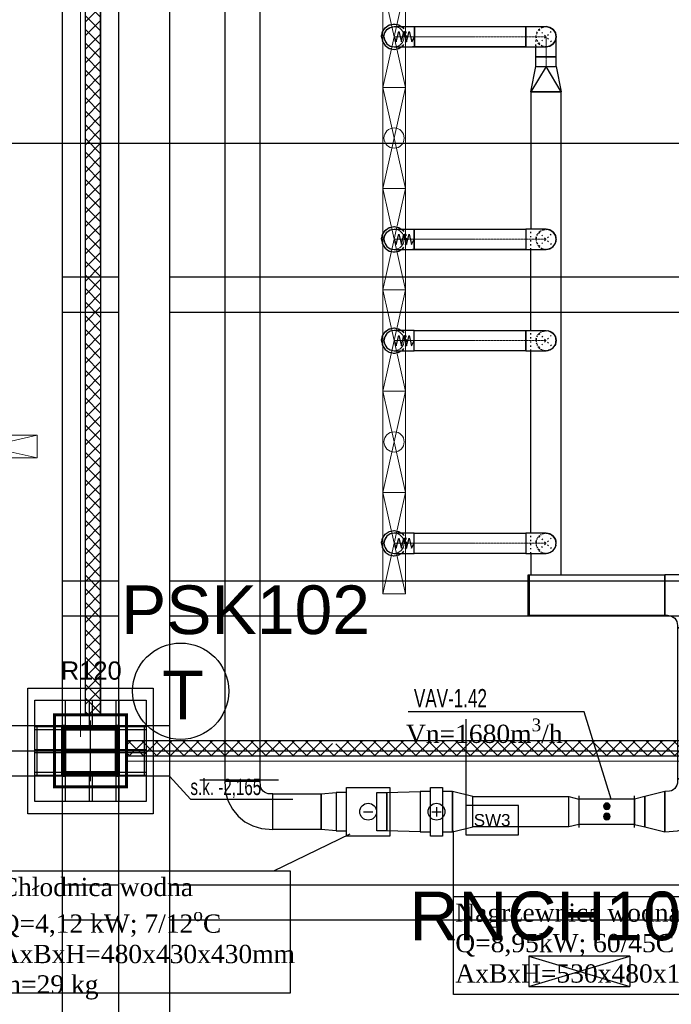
# Model space of a CAD drawing. Header units: centimetres. Extents: x -149939 to 48626, y -46000 to 152985.
# Tile 236 of 256: x 760 to 7197, y 26499 to 36218. Entities that reach past the tile are written whole.
import ezdxf

# ---------------------------------------------------------------- set-up
doc = ezdxf.new("R2010")
doc.units = ezdxf.units.CM
doc.header["$LTSCALE"] = 50
doc.header["$PDMODE"] = 35
doc.header["$PDSIZE"] = 0.1
for name, pattern in [('CADVENT_CENTERLINE', [9.9, 7.4, -1, 0.5, -1]), ('CADVENT_HIDDEN', [0.8, 0.25, -0.55]), ('Kondygnacja  -0_5$0$HIDDEN', [9.525, 6.35, -3.175]), ('Kondygnacja  -0_5$0$HIDDEN2', [4.7625, 3.175, -1.5875]), ('Osie rzutów$0$DASHDOT2', [12.7, 6.35, -3.175, 0, -3.175])]:
    doc.linetypes.add(name, pattern=pattern)
doc.layers.get('0').update_dxf_attribs({"color": 8})
doc.layers.get('DEFPOINTS').update_dxf_attribs({"color": 8})
for name, color, linetype in [('01-103-Went PP_poziom-0_5$0$L_Nawiew', 7, 'Continuous'), ('bgde-nawiewDETAILS', 1, 'Continuous'), ('bgde-nawiewEXP', 7, 'Continuous'), ('bgde-nawiewHIDDEN', 250, 'Continuous'), ('bgde_AJ_opis', 7, 'Continuous'), ('bgde_redukcja', 250, 'Continuous'), ('bgde_urządzenia', 7, 'Continuous'), ('bgde_VAV', 7, 'Continuous'), ('Kondygnacja  -0_5$0$ARCH_GK', 8, 'Continuous'), ('Kondygnacja  -0_5$0$ARCH_INFO_ODPORNOŚĆ OGNIOWA', 8, 'Continuous'), ('Kondygnacja  -0_5$0$ARCH_INFO_OPISY_PRZEGRODY', 8, 'Continuous'), ('Kondygnacja  -0_5$0$ARCH_KONSTR_POWYŻEJ RZUTU', 8, 'Kondygnacja  -0_5$0$HIDDEN'), ('Kondygnacja  -0_5$0$ARCH_KONSTR_POWYŻEJ RZUTU_IST', 8, 'Kondygnacja  -0_5$0$HIDDEN2'), ('Kondygnacja  -0_5$0$ARCH_KONSTRUKCJA_NIEWIDOCZNA', 8, 'Continuous'), ('Kondygnacja  -0_5$0$ARCH_OKŁADZINA', 8, 'Continuous'), ('Kondygnacja  -0_5$0$ARCH_SŁUPY', 8, 'Continuous'), ('Kondygnacja -1$0$ARCH_GK', 8, 'Continuous'), ('Kondygnacja -1$0$ARCH_MUROWANE', 8, 'Continuous'), ('Kondygnacja -1$0$ARCH_SZKŁO', 8, 'Continuous'), ('Osie rzutów$0$ARCH_INFO_OSIE_IST', 8, 'Osie rzutów$0$DASHDOT2'), ('Osie rzutów$0$ARCH_INFO_OSIE_OPISY_IST', 8, 'Continuous')]:
    doc.layers.add(name, color=color, linetype=linetype)
for name, color, linetype, lineweight in [('bgde-nawiewCEN', 7, 'Continuous', 13), ('bgde_AJ_specyfikacja', 2, 'Continuous', 30), ('bgde_nawiewnik', 11, 'Continuous', 5), ('Kondygnacja  -0_5$0$ARCH_INFO_WYMIARY', 8, 'Continuous', 9), ('Kondygnacja  -0_5$0$ARCH_WIDOK', 8, 'Continuous', 13), ('RFCU', 6, 'Continuous', 30)]:
    doc.layers.add(name, color=color, linetype=linetype, lineweight=lineweight)
doc.styles.add('Arial', font='ARIAL.TTF')
doc.styles.add('Kondygnacja  -0_5$0$Arial', font='ARIAL.TTF')
doc.styles.add('Kondygnacja  -0_5$0$BIKTS', font='bikromsw.shx', dxfattribs={"width": 0.8})
doc.styles.add('Kondygnacja  -0_5$0$Romans', font='Romans.shx', dxfattribs={"width": 0.7})
doc.dimstyles.new('Kondygnacja  -0_5$0$Wymiary 1-100', dxfattribs={"dimtxt": 12, "dimasz": 10, "dimexe": 5, "dimexo": 0, "dimgap": 4, "dimtad": 1, "dimrnd": 0.5, "dimzin": 12, "dimdsep": 46, "dimtxsty": 'Kondygnacja  -0_5$0$Romans', "dimblk": 'Kondygnacja  -0_5$0$_Oblique', "dimcen": 10, "dimdle": 10, "dimclrt": 55, "dimazin": 0, "dimtfac": 1, "dimtmove": 1, "dimatfit": 3, "dimfxl": 8, "dimfxlon": 1, "dimtolj": 1, "dimtzin": 0, "dimarcsym": 0})
pattern_1 = [(45, (-1133.3117, -3177.9858), (-0.6735192, 0.6735192), [])]
pattern_2 = [(45, (-121140, -45000), (-67.35192, 67.35192), []), (135, (-121140, -45000), (-67.35192, -67.35192), [])]

# ---------------------------------------------------------------- blocks, each defined once
blk = doc.blocks.new('Osie rzutów')
at = {"layer": 'Osie rzutów$0$ARCH_INFO_OSIE_IST', "ltscale": 10}
for p, q in [((12260, 12510), (12260, 4623.26)), ((4436.24, 8000), (15156.54, 8000)), ((12260, 7370), (12260, 7430)), ((4436.04, 7400), (15156.54, 7400)), ((12290, 7400), (12230, 7400))]:
    blk.add_line(p, q, dxfattribs=at)
blk = doc.blocks.new('Kondygnacja  -0_5$0$słup_kwadrat')
at = {"layer": 'Kondygnacja  -0_5$0$ARCH_SŁUPY', "lineweight": 40}
h = blk.add_hatch(dxfattribs=at)
h.set_pattern_fill('ANSI31', color=256, scale=0.3, style=0)
h.set_pattern_definition(pattern_1)
h.paths.add_polyline_path([(36, 34), (39, 34), (39, 84), (36, 84)])
h = blk.add_hatch(dxfattribs=at)
h.set_pattern_fill('ANSI31', color=256, scale=0.3, style=0)
h.set_pattern_definition(pattern_1)
h.paths.add_polyline_path([(89, 80), (89, 83), (39, 83), (39, 80)])
h = blk.add_hatch(dxfattribs=at)
h.set_pattern_fill('ANSI31', color=256, scale=0.3, style=0)
h.set_pattern_definition(pattern_1)
h.paths.add_polyline_path([(89, 34), (92, 34), (92, 84), (89, 84)])
h = blk.add_hatch(dxfattribs=at)
h.set_pattern_fill('ANSI31', color=256, scale=0.3, style=0)
h.set_pattern_definition(pattern_1)
h.paths.add_polyline_path([(89, 57.5), (89, 60.5), (39, 60.5), (39, 57.5)])
h = blk.add_hatch(dxfattribs=at)
h.set_pattern_fill('ANSI31', color=256, scale=0.3, style=0)
h.set_pattern_definition(pattern_1)
h.paths.add_polyline_path([(89, 35), (89, 38), (39, 38), (39, 35)])
at = {"layer": 'Kondygnacja  -0_5$0$ARCH_KONSTRUKCJA_NIEWIDOCZNA'}
blk.add_lwpolyline([(119, 109), (119, 9), (9, 9), (9, 109)], close=True, dxfattribs=at)
for points in [[(36, 109), (36, 84)], [(39, 109), (39, 84)], [(62.5, 109), (62.5, 83)], [(65.5, 109), (65.5, 83)], [(89, 109), (89, 84)], [(92, 109), (92, 84)], [(9, 83), (36, 83)], [(9, 80), (36, 80)], [(92, 83), (119, 83)], [(92, 80), (119, 80)], [(9, 60.5), (36, 60.5)], [(92, 60.5), (119, 60.5)], [(9, 57.5), (36, 57.5)], [(92, 57.5), (119, 57.5)], [(9, 38), (36, 38)], [(9, 35), (36, 35)], [(36, 34), (36, 9)], [(39, 34), (39, 9)], [(62.5, 35), (62.5, 9)], [(65.49, 35), (65.49, 9)], [(89, 34), (89, 9)], [(92, 38), (119, 38)], [(92, 35), (119, 35)], [(92, 34), (92, 9)]]:
    blk.add_lwpolyline(points, dxfattribs=at)
at = {"layer": 'Kondygnacja  -0_5$0$ARCH_OKŁADZINA'}
blk.add_lwpolyline([(2, 121), (126, 121), (126, -3), (2, -3)], close=True, dxfattribs=at)
at = {"layer": 'Kondygnacja  -0_5$0$ARCH_SŁUPY', "lineweight": 40}
for p, q in [((39, 60.5), (89, 60.5)), ((89, 57.5), (39, 57.5))]:
    blk.add_line(p, q, dxfattribs=at)
at = {"layer": 'Kondygnacja  -0_5$0$ARCH_SŁUPY', "lineweight": 50, "const_width": 3}
blk.add_lwpolyline([(28.5, 94.5), (99.5, 94.5), (99.5, 23.5), (28.5, 23.5)], close=True, dxfattribs=at)
at = {"layer": 'Kondygnacja  -0_5$0$ARCH_SŁUPY', "lineweight": 40}
for points in [[(36, 84), (39, 84), (39, 34), (36, 34)], [(89, 84), (92, 84), (92, 34), (89, 34)]]:
    blk.add_lwpolyline(points, close=True, dxfattribs=at)
for points in [[(89, 83), (39, 83)], [(39, 80), (89, 80)], [(89, 38), (39, 38)], [(39, 35), (89, 35)]]:
    blk.add_lwpolyline(points, dxfattribs=at)
blk = doc.blocks.new('Kondygnacja  -0_5$0$konstrukcja istniejąca -0.5')
at = {"layer": 'Kondygnacja  -0_5$0$ARCH_KONSTR_POWYŻEJ RZUTU_IST', "ltscale": 10}
for points in [[(12232, 8575), (12232, 7425)], [(12288, 7425), (12288, 8575)], [(12338, 8575), (12338, 7425)], [(12338, 7375), (12182, 7375), (12182, 7425), (12338, 7425), (12338, 7375)], [(12232, 7375), (12232, 6225)], [(12288, 6225), (12288, 7375)], [(12338, 7375), (12338, 6225)], [(12232, 7267.89), (12288, 7267.89)], [(12338, 7267.89), (13382, 7267.89), (13382, 7232.89), (12338, 7232.89)], [(12288, 7232.89), (12232, 7232.89)]]:
    blk.add_lwpolyline(points, dxfattribs=at)
at = {"layer": 'Kondygnacja  -0_5$0$ARCH_KONSTR_POWYŻEJ RZUTU_IST', "ltscale": 10, "elevation": 0}
for points in [[(12232, 7867.89), (12288, 7867.89)], [(12338, 7867.89), (13382, 7867.89), (13382, 7832.89), (12338, 7832.89)], [(12288, 7832.89), (12232, 7832.89)], [(12232, 7567.89), (12288, 7567.89)], [(12338, 7567.89), (13382, 7567.89), (13382, 7532.89), (12338, 7532.89)], [(12288, 7532.89), (12232, 7532.89)], [(12207, 7425), (12207, 7375)], [(12313, 7425), (12313, 7375)]]:
    blk.add_lwpolyline(points, dxfattribs=at)
at = {"layer": 'Kondygnacja  -0_5$0$ARCH_KONSTR_POWYŻEJ RZUTU_IST'}
blk.add_lwpolyline([(12338, 7375), (12358.69, 7352.53), (12459.84, 7352.53)], dxfattribs=at)
at = {"layer": 'Kondygnacja  -0_5$0$ARCH_KONSTR_POWYŻEJ RZUTU_IST', "style": 'Kondygnacja  -0_5$0$BIKTS', "width": 0.7}
blk.add_text('s.k. -2,165', height=16, dxfattribs=at).set_placement((12358.69, 7356.46))
blk = doc.blocks.new('Kondygnacja  -0_5$0$_Oblique')
at = {"color": 0, "linetype": 'ByBlock', "lineweight": -2}
blk.add_line((-0.5, -0.5), (0.5, 0.5), dxfattribs=at)
blk = doc.blocks.new('*D212')
at = {"layer": 'DEFPOINTS', "color": 0}
for p in [(-30586.3, 81900), (-30681.1, 12489.5), (9064, 12489.5)]:
    blk.add_point(p, dxfattribs=at)
at = {"layer": 'Kondygnacja  -0_5$0$ARCH_INFO_WYMIARY', "color": 0, "lineweight": -2}
for p, q in [((-30673.1, 81900), (-30686.1, 81900)), ((-30681.1, 81910), (-30681.1, 12479.5)), ((-30673.1, 12489.5), (-30686.1, 12489.5))]:
    blk.add_line(p, q, dxfattribs=at)
at = {"layer": 'Kondygnacja  -0_5$0$ARCH_INFO_WYMIARY', "color": 0, "linetype": 'ByBlock', "lineweight": -2, "xscale": 10, "yscale": 10, "zscale": 10}
for p, rotation in [((-30681.1, 81900), 90), ((-30681.1, 12489.5), 270)]:
    blk.add_blockref('Kondygnacja  -0_5$0$_Oblique', p, dxfattribs=dict(at, rotation=rotation))
at = {"layer": 'Kondygnacja  -0_5$0$ARCH_INFO_WYMIARY', "color": 55, "insert": (-30691.1, 47194.8), "char_height": 12, "attachment_point": 5, "rotation": 90, "style": 'Kondygnacja  -0_5$0$Romans'}
blk.add_mtext('\\A1;69410.5', dxfattribs=at)
blk = doc.blocks.new('06')
at = {"layer": 'bgde_VAV', "color": 3, "linetype": 'Continuous', "lineweight": -2}
for p, q in [((-54870.1, 68405), (-54870.1, 68375)), ((-54870.1, 68375), (-54870.1, 68125)), ((-54320.1, 68375), (-54320.1, 68405)), ((-54320.1, 68125), (-54320.1, 68375)), ((-54870.1, 68125), (-54870.1, 68095)), ((-54320.1, 68095), (-54320.1, 68125))]:
    blk.add_line(p, q, dxfattribs=at)
at = {"layer": 'bgde_VAV', "color": 3, "linetype": 'ByBlock', "lineweight": -2}
for p, q in [((-54320.1, 68375), (-54870.1, 68375)), ((-54320.1, 68125), (-54870.1, 68125))]:
    blk.add_line(p, q, dxfattribs=at)
at = {"layer": 'bgde_VAV', "color": 3, "linetype": 'Continuous', "lineweight": -3}
for p, q in [((-54595.1, 68303.2), (-54613.9, 68329.1)), ((-54595.1, 68303.2), (-54605, 68333.7)), ((-54595.1, 68303.2), (-54595.1, 68335.2)), ((-54595.1, 68303.2), (-54585.2, 68333.7)), ((-54595.1, 68303.2), (-54576.3, 68329.1)), ((-54595.1, 68303.2), (-54627.1, 68303.2)), ((-54595.1, 68303.2), (-54625.5, 68313.1)), ((-54595.1, 68303.2), (-54625.5, 68293.3)), ((-54595.1, 68303.2), (-54621, 68322)), ((-54595.1, 68303.2), (-54621, 68284.4)), ((-54595.1, 68303.2), (-54613.9, 68277.3)), ((-54595.1, 68203.2), (-54613.9, 68229.1)), ((-54595.1, 68303.2), (-54605, 68272.8)), ((-54595.1, 68203.2), (-54605, 68233.7)), ((-54595.1, 68303.2), (-54569.2, 68322)), ((-54595.1, 68303.2), (-54564.7, 68313.1)), ((-54595.1, 68303.2), (-54563.1, 68303.2)), ((-54595.1, 68303.2), (-54564.7, 68293.3)), ((-54595.1, 68303.2), (-54569.2, 68284.4)), ((-54595.1, 68303.2), (-54576.3, 68277.3)), ((-54595.1, 68303.2), (-54585.2, 68272.8)), ((-54595.1, 68303.2), (-54595.1, 68271.2)), ((-54595.1, 68203.2), (-54595.1, 68235.2)), ((-54595.1, 68203.2), (-54585.2, 68233.7)), ((-54595.1, 68203.2), (-54576.3, 68229.1)), ((-54595.1, 68203.2), (-54627.1, 68203.2)), ((-54595.1, 68203.2), (-54625.5, 68213.1)), ((-54595.1, 68203.2), (-54625.5, 68193.3)), ((-54595.1, 68203.2), (-54621, 68222)), ((-54595.1, 68203.2), (-54621, 68184.4)), ((-54595.1, 68203.2), (-54613.9, 68177.3)), ((-54595.1, 68203.2), (-54605, 68172.8)), ((-54595.1, 68203.2), (-54569.2, 68222)), ((-54595.1, 68203.2), (-54564.7, 68213.1)), ((-54595.1, 68203.2), (-54563.1, 68203.2)), ((-54595.1, 68203.2), (-54564.7, 68193.3)), ((-54595.1, 68203.2), (-54569.2, 68184.4)), ((-54595.1, 68203.2), (-54576.3, 68177.3)), ((-54595.1, 68203.2), (-54585.2, 68172.8)), ((-54595.1, 68203.2), (-54595.1, 68171.2))]:
    blk.add_line(p, q, dxfattribs=at)
for centre in [(-54595.1, 68303.2), (-54595.1, 68203.2)]:
    blk.add_ellipse(centre, major_axis=(32, 0), ratio=1, start_param=-1.570796, end_param=4.712389, dxfattribs=at)
blk = doc.blocks.new('A$C066D7839')
at = {"layer": 'bgde_nawiewnik', "color": 7}
for p, q in [((-50, -11.15), (-50, 11.15)), ((-50, 11.15), (50, 11.15)), ((-50, -11.15), (50, 11.15)), ((50, -11.15), (-50, 11.15)), ((50, 11.15), (50, -11.15)), ((50, -11.15), (-50, -11.15))]:
    blk.add_line(p, q, dxfattribs=at)
blk.add_circle((0, 0), 10, dxfattribs=at)

msp = doc.modelspace()

# ---------------------------------------------------------------- hatches: boundary and pattern name
at = {"layer": 'Kondygnacja  -0_5$0$ARCH_GK', "linetype": 'Continuous'}
h = msp.add_hatch(dxfattribs=at)
h.set_pattern_fill('ANSI37', color=256, scale=30, angle=-360, style=0)
h.set_pattern_definition([(45, (-121140, -45000), (-67.35192, 67.35192), []), (135, (-121140, -45000), (-67.35192, -67.35192), [])])
h.paths.add_polyline_path([(13105, 28950), (13105, 29100), (3945, 29100), (3870, 29062.5), (3870, 28950)], flags=0)
h.paths.add_polyline_path([(3870, 28950), (3870, 29062.5), (3795, 29100), (1815, 29100), (1815, 28950)], flags=0)
at = {"layer": 'Kondygnacja -1$0$ARCH_MUROWANE', "linetype": 'Continuous'}
h = msp.add_hatch(dxfattribs=at)
h.set_pattern_fill('ANSI37', color=256, scale=30, style=0)
h.set_pattern_definition(pattern_2)
h.paths.add_polyline_path([(1560, 29355), (1410, 29355), (1410, 40645), (1560, 40645), (1560, 29355)])
h = msp.add_hatch(dxfattribs=at)
h.set_pattern_fill('ANSI37', color=256, scale=30, style=0)
h.set_pattern_definition(pattern_2)
h.paths.add_polyline_path([(1410, 31900), (1410, 29355), (1560, 29355), (1560, 31900)])

# ---------------------------------------------------------------- linework, layer by layer
at = {"layer": 'bgde-nawiewCEN', "linetype": 'CADVENT_CENTERLINE', "ltscale": 0.06}
for p, q in [((4458.967, 36049.937), (4458.49, 36049.937)), ((4460.098, 36049.937), (4458.967, 36049.937)), ((4462.302, 36049.937), (4460.098, 36049.937)), ((4465.934, 36049.937), (4462.302, 36049.937)), ((4471.354, 36049.937), (4465.934, 36049.937)), ((4478.917, 36049.937), (4471.354, 36049.937)), ((4488.981, 36049.937), (4478.917, 36049.937)), ((4501.904, 36049.937), (4488.981, 36049.937)), ((4518.042, 36049.937), (4501.904, 36049.937)), ((4537.754, 36049.937), (4518.042, 36049.937)), ((4561.396, 36049.937), (4537.754, 36049.937)), ((4589.326, 36049.937), (4561.396, 36049.937)), ((4640.689, 36049.937), (4589.326, 36049.937)), ((4659.478, 36049.937), (4640.689, 36049.937)), ((5760, 36049.937), (4659.478, 36049.937)), ((5760, 36049.937), (5960, 36049.937)), ((5960, 35849.937), (5960, 36049.937)), ((5960, 35849.937), (5960, 35754.937)), ((4458.964, 34049.938), (4458.49, 34049.937)), ((4460.09, 34049.939), (4458.964, 34049.938)), ((4462.283, 34049.94), (4460.09, 34049.939)), ((4465.898, 34049.941), (4462.283, 34049.94)), ((4471.29, 34049.943), (4465.898, 34049.941)), ((4478.816, 34049.944), (4471.29, 34049.943)), ((4488.831, 34049.946), (4478.816, 34049.944)), ((4501.69, 34049.947), (4488.831, 34049.946)), ((4517.75, 34049.949), (4501.69, 34049.947)), ((4537.364, 34049.95), (4517.75, 34049.949)), ((4560.89, 34049.951), (4537.364, 34049.95)), ((4588.683, 34049.952), (4560.89, 34049.951)), ((4639.794, 34049.953), (4588.683, 34049.952)), ((4658.49, 34049.953), (4639.794, 34049.953)), ((5760, 34049.953), (4658.49, 34049.953)), ((5760, 34049.953), (5960, 34049.953)), ((4458.964, 33049.938), (4458.49, 33049.937)), ((4460.09, 33049.939), (4458.964, 33049.938)), ((4462.283, 33049.94), (4460.09, 33049.939)), ((4465.898, 33049.941), (4462.283, 33049.94)), ((4471.29, 33049.943), (4465.898, 33049.941)), ((4478.816, 33049.944), (4471.29, 33049.943)), ((4488.831, 33049.946), (4478.816, 33049.944)), ((4501.69, 33049.947), (4488.831, 33049.946)), ((4517.75, 33049.949), (4501.69, 33049.947)), ((4537.364, 33049.95), (4517.75, 33049.949)), ((4560.89, 33049.951), (4537.364, 33049.95)), ((4588.683, 33049.952), (4560.89, 33049.951)), ((4639.794, 33049.953), (4588.683, 33049.952)), ((4658.49, 33049.953), (4639.794, 33049.953)), ((5760, 33049.953), (4658.49, 33049.953)), ((5760, 33049.953), (5960, 33049.953)), ((4458.964, 31049.938), (4458.49, 31049.937)), ((4460.09, 31049.939), (4458.964, 31049.938)), ((4462.283, 31049.94), (4460.09, 31049.939)), ((4465.898, 31049.941), (4462.283, 31049.94)), ((4471.29, 31049.943), (4465.898, 31049.941)), ((4478.816, 31049.944), (4471.29, 31049.943)), ((4488.831, 31049.946), (4478.816, 31049.944)), ((4501.69, 31049.947), (4488.831, 31049.946)), ((4517.75, 31049.949), (4501.69, 31049.947)), ((4537.364, 31049.95), (4517.75, 31049.949)), ((4560.89, 31049.951), (4537.364, 31049.95)), ((4588.683, 31049.952), (4560.89, 31049.951)), ((4639.794, 31049.953), (4588.683, 31049.952)), ((4658.49, 31049.953), (4639.794, 31049.953)), ((5760, 31049.953), (4658.49, 31049.953)), ((5760, 31049.953), (5960, 31049.953))]:
    msp.add_line(p, q, dxfattribs=at)
at = {"layer": 'bgde-nawiewDETAILS', "linetype": 'CADVENT_HIDDEN'}
for p, q in [((5889.289, 35979.227), (6030.711, 36120.648)), ((5889.289, 36120.648), (6030.711, 35979.227)), ((5889.289, 33979.242), (6030.711, 34120.664)), ((5889.289, 34120.664), (6030.711, 33979.242)), ((5889.289, 32979.242), (6030.711, 33120.664)), ((5889.289, 33120.664), (6030.711, 32979.242)), ((5889.289, 30979.242), (6030.711, 31120.664)), ((5889.289, 31120.664), (6030.711, 30979.242))]:
    msp.add_line(p, q, dxfattribs=at)
at = {"layer": 'bgde-nawiewEXP', "linetype": 'Continuous'}
for points in [[(2785.549, 28700), (3135.549, 28700), (3135.549, 38094.629), (2785.549, 38094.629)], [(4659.478, 35949.937), (4659.478, 36149.937), (5760, 36149.937), (5760, 35949.937)], [(5810, 35504.937), (5860, 35754.937), (5960, 35754.937)], [(4658.49, 33949.953), (4658.49, 34149.953), (5760, 34149.953), (5760, 33949.953)], [(5760, 33949.953), (5960, 33949.953), (5998.268, 33957.565), (6030.711, 33979.242), (6052.388, 34011.685), (6060, 34049.953), (6052.388, 34088.221), (6030.711, 34120.664), (5998.268, 34142.341), (5960, 34149.953), (5760, 34149.953), (5760, 33957.565)], [(4358.49, 33049.93), (4366.105, 33011.663), (4387.784, 32979.222), (4420.228, 32957.547), (4458.497, 32949.937), (4658.49, 32949.953), (4658.49, 33149.953), (4458.484, 33149.937), (4420.216, 33142.323), (4387.775, 33120.643), (4366.1, 33088.199)], [(4658.49, 32949.953), (4658.49, 33149.953), (5760, 33149.953), (5760, 32949.953)], [(6052.388, 33011.685), (6060, 33049.953)], [(4358.49, 31049.93), (4366.105, 31011.663), (4387.784, 30979.222), (4420.228, 30957.547), (4458.497, 30949.937), (4658.49, 30949.953), (4658.49, 31149.953), (4458.484, 31149.937), (4420.216, 31142.323), (4387.775, 31120.643), (4366.1, 31088.199)], [(4658.49, 30949.953), (4658.49, 31149.953), (5760, 31149.953), (5760, 30949.953)], [(5760, 30949.953), (5960, 30949.953), (5998.268, 30957.565), (6030.711, 30979.242), (6052.388, 31011.685), (6060, 31049.953), (6052.388, 31088.221), (6030.711, 31120.664), (5998.268, 31142.341), (5960, 31149.953), (5760, 31149.953), (5760, 30957.565)], [(2785.549, 28700), (2794.196, 28587.209), (2819.804, 28502.791), (2861.388, 28424.992), (2917.352, 28356.8), (2985.544, 28300.836), (3063.343, 28259.252), (3147.761, 28233.644), (3260.548, 28224.997), (3260.551, 28574.997), (3216.042, 28576.919), (3197.283, 28582.61), (3179.993, 28591.851), (3164.839, 28604.287), (3152.403, 28619.441), (3143.162, 28636.731), (3137.471, 28655.49), (3135.549, 28700)], [(3260.549, 28225), (3260.549, 28575), (3737.088, 28575), (3737.088, 28225)], [(3737.088, 28225), (3737.088, 28575), (3887.088, 28590), (3887.088, 28210), (3987.088, 28210), (3987.088, 28590), (3887.088, 28590), (3887.088, 28210)], [(4287.088, 28210), (4287.088, 28590), (4387.088, 28590), (4387.088, 28210)], [(4387.088, 28210), (4387.088, 28590), (4717.088, 28600), (4717.088, 28200), (4817.088, 28200), (4817.088, 28600), (4717.088, 28600), (4717.088, 28200)], [(4937.088, 28200), (5037.088, 28200), (5037.088, 28600), (4937.088, 28600)], [(6184.997, 28550), (6284.997, 28525), (6284.997, 28275), (6184.997, 28250)], [(6934.997, 28550), (6834.997, 28525), (6834.997, 28275), (6934.997, 28250)]]:
    msp.add_lwpolyline(points, close=True, dxfattribs=at)
for points in [[(4333.49, 36049.937), (4343.005, 36097.773), (4370.102, 36138.326), (4410.655, 36165.422), (4458.49, 36174.937), (4506.326, 36165.422), (4529.501, 36149.937)], [(4358.49, 36049.937), (4366.102, 36088.206), (4387.78, 36120.648), (4420.222, 36142.325), (4458.49, 36149.937), (4659.478, 36149.937), (4659.478, 35979.227)], [(5760, 35949.937), (5960, 35949.937), (5998.268, 35957.549), (6030.711, 35979.227), (6052.388, 36011.669), (6060, 36049.937), (6052.388, 36088.206), (6030.711, 36120.648), (5998.268, 36142.325), (5960, 36149.937), (5998.268, 36142.325), (6030.711, 36120.648), (6052.388, 36088.206), (6060, 36049.937), (6052.388, 36011.669), (6030.711, 35979.227), (5998.268, 35957.549), (5960, 35949.937)], [(5760, 35949.937), (5760, 36149.937), (5960, 36149.937), (5998.268, 36142.325), (6030.711, 36120.648), (6052.388, 36088.206), (6060, 36049.937), (6052.388, 36011.669), (6030.711, 35979.227), (5998.268, 35957.549), (5960, 35949.937)], [(4333.49, 36049.937), (4343.005, 36002.102), (4370.102, 35961.549), (4410.655, 35934.452), (4458.49, 35924.937), (4506.326, 35934.452), (4529.501, 35949.937)], [(4358.49, 36049.937), (4366.102, 36011.669), (4387.78, 35979.227), (4420.222, 35957.549), (4458.49, 35949.937), (4659.478, 35949.937)], [(4659.478, 35979.227), (4659.478, 36011.669)], [(4659.478, 35957.549), (4659.478, 35979.227)], [(4659.478, 35979.227), (4659.478, 35957.549)], [(5860, 35754.937), (5860, 35849.937), (6052.388, 35849.937), (6052.388, 35849.937), (6060, 35849.937), (6060, 36049.937)], [(4659.478, 35949.937), (4640.689, 35949.937)], [(4659.478, 35957.549), (4659.478, 35949.937)], [(4659.478, 35949.937), (4659.478, 35957.549)], [(4659.478, 35949.937), (5760, 35949.937)], [(5860, 35754.937), (6060, 35754.937), (6060, 35849.937), (6052.388, 35849.937), (6052.388, 35849.937), (5860, 35849.937), (5860, 35949.937)], [(5960, 35949.937), (5998.268, 35957.549)], [(5810, 35504.937), (6110, 35504.937), (5960, 35754.937), (6060, 35754.937), (6110, 35504.937)], [(5810, 30949.953), (5810, 30738.607), (6110, 30738.607), (6110, 35504.937), (5810, 35504.937), (5810, 34149.953)], [(4333.49, 34049.937), (4343.005, 34097.773), (4370.102, 34138.326), (4410.655, 34165.422), (4458.49, 34174.937), (4506.326, 34165.422), (4529.482, 34149.95)], [(4358.49, 34049.93), (4366.1, 34088.199), (4387.775, 34120.643), (4420.216, 34142.323), (4458.484, 34149.937), (4658.49, 34149.953), (4658.49, 33979.242)], [(5960, 34149.953), (5998.268, 34142.341), (6008.611, 34135.43)], [(5964.246, 34148.194), (5976.68, 34148.552), (6013.143, 34134.663), (6025.831, 34122.685)], [(6016.202, 34130.358), (6030.711, 34120.664), (6052.388, 34088.221), (6054.815, 34076.021)], [(6032.469, 34116.418), (6041.515, 34107.878), (6057.477, 34072.275), (6057.979, 34054.833)], [(4333.49, 34049.937), (4343.005, 34002.102), (4370.102, 33961.549), (4410.655, 33934.452), (4458.49, 33924.937), (4506.326, 33934.452), (4529.519, 33949.95)], [(4358.49, 34049.93), (4366.105, 34011.663), (4387.784, 33979.222), (4420.228, 33957.547), (4458.497, 33949.937), (4658.49, 33949.953)], [(6032.732, 33984.122), (6044.71, 33996.81), (6058.599, 34033.273), (6058.241, 34045.707)], [(6045.477, 34001.342), (6052.388, 34011.685), (6060, 34049.953), (6056.596, 34067.067)], [(4658.49, 33949.953), (4639.795, 33949.953)], [(4658.49, 33979.242), (4658.49, 34011.685)], [(4658.49, 33957.565), (4658.49, 33979.242)], [(4658.49, 33979.242), (4658.49, 33957.565)], [(4658.49, 33957.565), (4658.49, 33949.953)], [(4658.49, 33949.953), (4658.49, 33957.565)], [(4658.49, 33949.953), (5760, 33949.953)], [(5810, 33149.953), (5810, 33949.953)], [(5960, 33949.953), (5977.114, 33953.357)], [(5964.88, 33951.974), (5982.322, 33952.476), (6017.925, 33968.438), (6026.465, 33977.484)], [(5986.068, 33955.138), (5998.268, 33957.565), (6030.711, 33979.242), (6040.405, 33993.751)], [(4333.49, 33049.937), (4343.005, 33097.773), (4370.102, 33138.326), (4410.655, 33165.422), (4458.49, 33174.937), (4506.326, 33165.422), (4529.482, 33149.95)], [(5760, 32949.953), (5760, 33149.953), (5960, 33149.953), (5998.268, 33142.341), (6009.015, 33135.16)], [(5960, 33149.953), (5998.268, 33142.341), (6030.711, 33120.664), (6016.651, 33130.058)], [(5964.337, 33148.157), (5977.258, 33148.452), (6013.638, 33134.35), (6025.866, 33122.67)], [(4333.49, 33049.937), (4343.005, 33002.102), (4370.102, 32961.549), (4410.655, 32934.452), (4458.49, 32924.937), (4506.326, 32934.452), (4529.519, 32949.95)], [(6030.711, 33120.664), (6052.388, 33088.221), (6054.909, 33075.545)], [(6030.711, 33120.664), (6052.388, 33088.221), (6060, 33049.953), (6056.701, 33066.538)], [(6032.507, 33116.327), (6041.853, 33107.399), (6057.606, 33071.703), (6057.993, 33054.798)], [(6032.717, 32984.087), (6044.397, 32996.315), (6058.5, 33032.695), (6058.204, 33045.616)], [(5760, 32949.953), (5960, 32949.953), (5976.585, 32953.252)], [(5810, 31149.953), (5810, 32949.953)], [(5960, 32949.953), (5998.268, 32957.565), (5985.592, 32955.044)], [(5964.845, 32951.96), (5981.75, 32952.347), (6017.446, 32968.1), (6026.374, 32977.446)], [(5998.268, 32957.565), (6030.711, 32979.242), (6052.388, 33011.685), (6045.207, 33000.938)], [(5998.268, 32957.565), (6030.711, 32979.242), (6040.105, 32993.302)], [(4333.49, 31049.937), (4343.005, 31097.773), (4370.102, 31138.326), (4410.655, 31165.422), (4458.49, 31174.937), (4506.326, 31165.422), (4529.482, 31149.95)], [(5960, 31149.953), (5998.268, 31142.341), (6009.837, 31134.611)], [(5964.503, 31148.088), (5978.416, 31148.243), (6014.628, 31133.713), (6025.959, 31122.632)], [(6017.533, 31129.469), (6030.711, 31120.664), (6052.388, 31088.221), (6055.102, 31074.575)], [(6032.576, 31116.16), (6042.523, 31106.432), (6057.855, 31070.552), (6058.032, 31054.705)], [(4333.49, 31049.937), (4343.005, 31002.102), (4370.102, 30961.549), (4410.655, 30934.452), (4458.49, 30924.937), (4506.326, 30934.452), (4529.519, 30949.95)], [(6032.679, 30983.994), (6043.76, 30995.325), (6058.29, 31031.537), (6058.135, 31045.45)], [(6044.658, 31000.116), (6052.388, 31011.685), (6060, 31049.953), (6056.908, 31065.497)], [(5960, 30949.953), (5975.544, 30953.045)], [(5964.752, 30951.921), (5980.599, 30952.098), (6016.479, 30967.429), (6026.207, 30977.377)], [(5984.622, 30954.851), (5998.268, 30957.565), (6030.711, 30979.242), (6039.516, 30992.42)], [(5782.767, 30338.607), (5792.767, 30338.607), (5792.767, 30738.607), (7134.997, 30738.607), (7134.997, 30338.607), (7159.997, 30338.607), (7198.266, 30330.994), (7230.708, 30309.317), (7252.385, 30276.875), (7259.997, 30238.607), (7259.997, 28725), (7659.997, 28725), (7659.997, 30213.607), (7259.997, 30213.607), (7659.997, 30213.607), (7659.997, 30238.607), (7667.609, 30276.875), (7689.287, 30309.317), (7721.729, 30330.994), (7759.997, 30338.607), (7784.997, 30338.607), (7784.997, 30738.607), (7134.997, 30738.607)], [(5782.767, 30338.607), (5782.767, 30738.607), (5792.767, 30738.607), (5792.767, 30338.607), (7134.997, 30338.607), (7134.997, 30738.607)], [(6934.997, 28550), (6934.997, 28250), (7134.997, 28200), (7257.543, 28209.607), (7351.34, 28238.06), (7437.784, 28284.266), (7513.553, 28346.447), (7575.735, 28422.216), (7621.94, 28508.66), (7650.393, 28602.457), (7660.001, 28724.998), (7260.001, 28725.002), (7258.079, 28680.493), (7252.388, 28661.734), (7243.147, 28644.444), (7230.71, 28629.29), (7215.556, 28616.854), (7198.267, 28607.612), (7179.507, 28601.922), (7134.997, 28600), (7134.997, 28200), (7134.997, 28600), (6934.997, 28550), (6934.997, 28250)], [(6184.997, 28250), (5237.088, 28250), (5237.088, 28550), (5037.088, 28600), (5037.088, 28200), (5237.088, 28250), (5237.088, 28550), (6184.997, 28550)], [(6934.997, 28250), (6934.997, 28550)]]:
    msp.add_lwpolyline(points, dxfattribs=at)
at = {"layer": 'bgde-nawiewEXP'}
for points in [[(4458.49, 36049.937), (4480.494, 35999.937), (4505.634, 36099.937), (4530.979, 35999.937), (4556.365, 36099.937), (4581.985, 35999.937), (4607.416, 36099.937), (4632.938, 35999.937), (4659.478, 36049.937)], [(4458.49, 34049.937), (4479.797, 33999.944), (4505.145, 34099.948), (4530.373, 33999.95), (4555.653, 34099.951), (4581.191, 33999.952), (4606.548, 34099.953), (4632.008, 33999.953), (4658.49, 34049.953)], [(4458.49, 33049.937), (4479.797, 32999.944), (4505.145, 33099.948), (4530.373, 32999.95), (4555.653, 33099.951), (4581.191, 32999.952), (4606.548, 33099.953), (4632.008, 32999.953), (4658.49, 33049.953)], [(4458.49, 31049.937), (4479.797, 30999.944), (4505.145, 31099.948), (4530.373, 30999.95), (4555.653, 31099.951), (4581.191, 30999.952), (4606.548, 31099.953), (4632.008, 30999.953), (4658.49, 31049.953)]]:
    msp.add_lwpolyline(points, dxfattribs=at)
at = {"layer": 'bgde-nawiewHIDDEN', "linetype": 'CADVENT_HIDDEN'}
for points in [[(4333.49, 36049.937), (4343.005, 36097.773), (4370.102, 36138.326), (4410.655, 36165.422), (4458.49, 36174.937), (4506.326, 36165.422), (4546.879, 36138.326), (4529.501, 36149.937)], [(5860, 35961.051), (5860, 36049.937), (5867.612, 36011.669), (5889.289, 35979.227), (5921.732, 35957.549), (5960, 35949.937), (5921.732, 35957.549), (5889.289, 35979.227), (5867.612, 36011.669), (5860, 36049.937), (5867.612, 36088.206), (5889.289, 36120.648), (5921.732, 36142.325), (5960, 36149.937), (5921.732, 36142.325), (5889.289, 36120.648), (5867.612, 36088.206), (5860, 36049.937)], [(4333.49, 36049.937), (4343.005, 36002.102), (4370.102, 35961.549), (4410.655, 35934.452), (4458.49, 35924.937), (4506.326, 35934.452), (4546.879, 35961.549), (4529.501, 35949.937)], [(5860, 35961.051), (5860, 35949.937)], [(4333.49, 34049.937), (4343.005, 34097.773), (4370.102, 34138.326), (4410.655, 34165.422), (4458.49, 34174.937), (4506.326, 34165.422), (4546.879, 34138.326), (4529.482, 34149.95)], [(5810, 33949.953), (5810, 34149.953)], [(5860, 34049.953), (5867.612, 34088.221), (5889.289, 34120.664), (5921.732, 34142.341), (5960, 34149.953)], [(5861.401, 34066.633), (5875.29, 34103.096), (5902.075, 34131.468), (5937.678, 34147.43), (5964.246, 34148.194)], [(6008.611, 34135.43), (6016.202, 34130.358)], [(6025.831, 34122.685), (6032.469, 34116.418)], [(4333.49, 34049.937), (4343.005, 34002.102), (4370.102, 33961.549), (4410.655, 33934.452), (4458.49, 33924.937), (4506.326, 33934.452), (4546.879, 33961.549), (4529.519, 33949.95)], [(5860, 34049.953), (5867.612, 34011.685), (5889.289, 33979.242), (5921.732, 33957.565), (5960, 33949.953)], [(5861.401, 34066.633), (5862.523, 34027.631), (5878.485, 33992.027), (5906.857, 33965.242), (5943.32, 33951.354), (5964.88, 33951.974)], [(6054.815, 34076.021), (6056.596, 34067.067)], [(6057.979, 34054.833), (6058.241, 34045.707)], [(5977.114, 33953.357), (5986.068, 33955.138)], [(6026.465, 33977.484), (6032.732, 33984.122)], [(6040.405, 33993.751), (6045.477, 34001.342)], [(4333.49, 33049.937), (4343.005, 33097.773), (4370.102, 33138.326), (4410.655, 33165.422), (4458.49, 33174.937), (4506.326, 33165.422), (4546.879, 33138.326), (4529.482, 33149.95)], [(5810, 32949.953), (5810, 33149.953)], [(5860, 33049.953), (5867.612, 33088.221), (5889.289, 33120.664), (5921.732, 33142.341), (5960, 33149.953)], [(5861.5, 33067.211), (5875.603, 33103.591), (5902.553, 33131.806), (5938.25, 33147.559), (5964.337, 33148.157)], [(4333.49, 33049.937), (4343.005, 33002.102), (4370.102, 32961.549), (4410.655, 32934.452), (4458.49, 32924.937), (4506.326, 32934.452), (4546.879, 32961.549), (4529.519, 32949.95)], [(5860, 33049.953), (5867.612, 33011.685), (5889.289, 32979.242), (5921.732, 32957.565), (5960, 32949.953)], [(5861.5, 33067.211), (5862.394, 33028.203), (5878.147, 32992.506), (5906.362, 32965.556), (5942.742, 32951.453), (5964.845, 32951.96)], [(6009.015, 33135.16), (6016.651, 33130.058)], [(6025.866, 33122.67), (6032.507, 33116.327)], [(6054.909, 33075.545), (6056.701, 33066.538)], [(6057.993, 33054.798), (6058.204, 33045.616)], [(5976.585, 32953.252), (5985.592, 32955.044)], [(6026.374, 32977.446), (6032.717, 32984.087)], [(6040.105, 32993.302), (6045.207, 33000.938)], [(4333.49, 31049.937), (4343.005, 31097.773), (4370.102, 31138.326), (4410.655, 31165.422), (4458.49, 31174.937), (4506.326, 31165.422), (4546.879, 31138.326), (4529.482, 31149.95)], [(5810, 30949.953), (5810, 31149.953)], [(5860, 31049.953), (5867.612, 31088.221), (5889.289, 31120.664), (5921.732, 31142.341), (5960, 31149.953)], [(5861.71, 31068.369), (5876.24, 31104.581), (5903.521, 31132.476), (5939.401, 31147.808), (5964.503, 31148.088)], [(6009.837, 31134.611), (6017.533, 31129.469)], [(6025.959, 31122.632), (6032.576, 31116.16)], [(4333.49, 31049.937), (4343.005, 31002.102), (4370.102, 30961.549), (4410.655, 30934.452), (4458.49, 30924.937), (4506.326, 30934.452), (4546.879, 30961.549), (4529.519, 30949.95)], [(5860, 31049.953), (5867.612, 31011.685), (5889.289, 30979.242), (5921.732, 30957.565), (5960, 30949.953)], [(5861.71, 31068.369), (5862.145, 31029.354), (5877.476, 30993.474), (5905.372, 30966.193), (5941.584, 30951.663), (5964.752, 30951.921)], [(6055.102, 31074.575), (6056.908, 31065.497)], [(6058.032, 31054.705), (6058.135, 31045.45)], [(5975.544, 30953.045), (5984.622, 30954.851)], [(6026.207, 30977.377), (6032.679, 30983.994)], [(6039.516, 30992.42), (6044.658, 31000.116)]]:
    msp.add_lwpolyline(points, dxfattribs=at)
for points in [[(4546.879, 35961.549), (4573.975, 36002.102), (4583.49, 36049.937), (4573.975, 36097.773), (4546.879, 36138.326), (4573.975, 36097.773), (4583.49, 36049.937), (4573.975, 36002.102)], [(4546.879, 33961.549), (4573.975, 34002.102), (4583.49, 34049.937), (4573.975, 34097.773), (4546.879, 34138.326), (4573.975, 34097.773), (4583.49, 34049.937), (4573.975, 34002.102)], [(4546.879, 32961.549), (4573.975, 33002.102), (4583.49, 33049.937), (4573.975, 33097.773), (4546.879, 33138.326), (4573.975, 33097.773), (4583.49, 33049.937), (4573.975, 33002.102)], [(4546.879, 30961.549), (4573.975, 31002.102), (4583.49, 31049.937), (4573.975, 31097.773), (4546.879, 31138.326), (4573.975, 31097.773), (4583.49, 31049.937), (4573.975, 31002.102)]]:
    msp.add_lwpolyline(points, close=True, dxfattribs=at)
at = {"layer": 'bgde_AJ_opis'}
for p, q in [((5044.686, 27562.347, 1920), (5044.686, 28210.827, 1920)), ((3270.292, 27815.841), (4025.921, 28181.439, 1920))]:
    msp.add_line(p, q, dxfattribs=at)
msp.add_lwpolyline([(543.893, 27815.841), (3432.855, 27815.841), (3432.855, 26609.371), (543.893, 26609.371)], close=True, dxfattribs=at)
at = {"layer": 'bgde_AJ_opis', "elevation": 1920}
msp.add_lwpolyline([(5044.686, 27562.347), (7967.035, 27562.347), (7967.035, 26594.436), (5044.686, 26594.436)], close=True, dxfattribs=at)
at = {"layer": 'bgde_AJ_specyfikacja'}
msp.add_line((3318.406, 28710.52, -1810), (2539.088, 28710.52, -1810), dxfattribs=at)
at = {"layer": 'bgde_nawiewnik'}
for p, q in [((4346.993, 34549.953, -360.144), (4569.993, 34549.953, -360.144)), ((4569.993, 34549.953, -360.144), (4346.993, 34549.953, -360.144)), ((4346.993, 32549.953, -360.158), (4569.993, 32549.953, -360.158)), ((4569.993, 32549.953, -360.144), (4346.993, 32549.953, -360.144))]:
    msp.add_line(p, q, dxfattribs=at)
at = {"layer": 'bgde_urządzenia'}
for p, q in [((4155.766, 28400, 220), (4248.415, 28400, 220)), ((4830.766, 28400, 220), (4923.415, 28400, 220)), ((4877.091, 28446.324, 220), (4877.091, 28353.676, 220))]:
    msp.add_line(p, q, dxfattribs=at)
at = {"layer": 'bgde_urządzenia', "elevation": 60}
for points in [[(4417.091, 28640), (4417.091, 28160), (3987.091, 28160), (3987.091, 28640)], [(4817.091, 28640), (4937.091, 28640), (4937.091, 28160), (4817.091, 28160)]]:
    msp.add_lwpolyline(points, close=True, dxfattribs=at)
at = {"layer": 'bgde_urządzenia'}
for centre in [(4202.091, 28400, 60), (4877.091, 28400, 60)]:
    msp.add_circle(centre, 83.205, dxfattribs=at)
at = {"layer": 'bgde_VAV'}
for p, q in [((6335.797, 29385.63), (4597.62, 29385.63)), ((6602.225, 28525), (6335.797, 29385.63))]:
    msp.add_line(p, q, dxfattribs=at)
at = {"layer": 'Kondygnacja  -0_5$0$ARCH_GK', "linetype": 'Continuous'}
for p, q in [((3795, 29100), (1815, 29100)), ((1815, 29100), (1815, 28950)), ((13105, 29100), (3795, 29100)), ((1105, 28950), (1105, 29050)), ((1815, 28950), (13105, 28950))]:
    msp.add_line(p, q, dxfattribs=at)
at = {"layer": 'Kondygnacja  -0_5$0$ARCH_INFO_OPISY_PRZEGRODY'}
msp.add_lwpolyline([(5167.326, 29313.926), (5167.326, 28460.114)], dxfattribs=at)
msp.add_lwpolyline([(5167.326, 28172.114), (5687.326, 28172.114), (5687.326, 28460.114), (5167.326, 28460.114), (5167.326, 28172.114)], close=True, dxfattribs=at)
at = {"layer": 'Kondygnacja  -0_5$0$ARCH_WIDOK'}
msp.add_line((1360, 40645), (1360, 33900), dxfattribs=at)
for points in [[(1360, 50140.169), (1360, 29355)], [(1360, 31740.169), (1360, 29140.169)], [(1815, 28900), (13105, 28900)]]:
    msp.add_lwpolyline(points, dxfattribs=at)
at = {"layer": 'Kondygnacja -1$0$ARCH_GK', "linetype": 'Continuous'}
for p, q in [((1560, 33900), (1560, 40645)), ((1560, 29355), (1560, 31900)), ((1360, 29355), (1560, 29355)), ((1815, 29100), (1815, 28900))]:
    msp.add_line(p, q, dxfattribs=at)
msp.add_lwpolyline([(1560, 29355), (1410, 29355), (1410, 40645), (1560, 40645), (1560, 29355)], dxfattribs=at)
at = {"layer": 'Kondygnacja -1$0$ARCH_SZKŁO', "linetype": 'Continuous', "ltscale": 0.1}
for p, q in [((1105, 29025), (1105, 29050)), ((1105, 28950), (1105, 28975))]:
    msp.add_line(p, q, dxfattribs=at)
at = {"layer": 'Kondygnacja -1$0$ARCH_SZKŁO', "linetype": 'Continuous'}
msp.add_line((1105, 28975), (1105, 29025), dxfattribs=at)
at = {"layer": 'RFCU'}
for p, q in [((6788.348, 26974.581), (5788.348, 26974.581)), ((5788.348, 26974.581), (5788.348, 26674.581)), ((5788.348, 26974.581), (6788.348, 26674.581)), ((5788.348, 26674.581), (6788.348, 26974.581)), ((6788.348, 26974.581), (6788.348, 26674.581)), ((5788.348, 26674.581), (6788.348, 26674.581))]:
    msp.add_line(p, q, dxfattribs=at)
msp.add_circle((2350.244, 29589.452), 475.33, dxfattribs=at)

# ---------------------------------------------------------------- block references
at = {"layer": '01-103-Went PP_poziom-0_5$0$L_Nawiew', "xscale": 10, "yscale": 10, "zscale": 10}
msp.add_blockref('A$C066D7839', (432.164, 32003.959, -359.816), dxfattribs=at)
at = {"layer": 'bgde_nawiewnik', "yscale": 10, "zscale": 10}
for p, xscale, rotation in [((4458.493, 36049.953, -360.003), -10, 90), ((4458.493, 35049.953, -360.144), -10, 90), ((4458.493, 35049.953, -360.144), 10, 270), ((4458.493, 34049.953, -360.144), -10, 90), ((4458.493, 34049.953, -360.144), 10, 270), ((4458.493, 33049.953, -360.144), -10, 90), ((4458.493, 33049.953, -360.144), 10, 270), ((4458.493, 32049.953, -360.158), -10, 90), ((4458.493, 32049.953, -360.158), 10, 270), ((4458.493, 31049.953, -360.02), -10, 90), ((4458.493, 31049.953, -360.02), 10, 270)]:
    msp.add_blockref('A$C066D7839', p, dxfattribs=dict(at, xscale=xscale, rotation=rotation))
at = {"layer": 'bgde_redukcja'}
msp.add_blockref('06', (61155.092, -39849.965), dxfattribs=at)
at = {"layer": 'Kondygnacja  -0_5$0$ARCH_KONSTR_POWYŻEJ RZUTU', "xscale": 10, "yscale": 10, "zscale": 10}
msp.add_blockref('Kondygnacja  -0_5$0$konstrukcja istniejąca -0.5', (-121140, -45000), dxfattribs=at)
at = {"layer": 'Kondygnacja  -0_5$0$ARCH_SŁUPY', "xscale": 10, "yscale": 10, "zscale": 10}
msp.add_blockref('Kondygnacja  -0_5$0$słup_kwadrat', (820, 28410), dxfattribs=at)
at = {"layer": 'Osie rzutów$0$ARCH_INFO_OSIE_OPISY_IST', "color": 30, "xscale": 10, "yscale": 10, "zscale": 10}
msp.add_blockref('Osie rzutów', (-121140, -45000), dxfattribs=at)

# ---------------------------------------------------------------- texts
at = {"layer": 'bgde_AJ_opis', "char_height": 180, "attachment_point": 1}
for s, insert, width in [('\\A1;{\\fTimes New Roman|b0|i0|c238|p18;Vn=1680m\\H0.7x;\\S3^ ;\\H1.4286x;/h\\PVw=1520m\\H0.7x;\\S3^ ;\\H1.4286x;/h}', (5058.734, 37438.395, 1920), 550.56944), ('\\A1;{\\fTimes New Roman|b0|i0|c238|p18;Chłodnica wodna \\PQ=4,12 kW; 7/12\\H0.7x;\\So^ ;\\H1.4286x;C\\PAxBxH=480x430x430mm\\Pm=29 kg}', (562.56, 27746.691), 2731.46614), ('\\A1;{\\fTimes New Roman|b0|i0|c238|p18;Nagrzewnica wodna \\PQ=8,95kW; 60/45C\\PAxBxH=530x480x120mm}', (5063.353, 27493.198, 1920), 2731.46614)]:
    msp.add_mtext(s, dxfattribs=dict(at, insert=insert, width=width))
at = {"layer": 'bgde_VAV', "width": 0.7}
msp.add_text('VAV-1.42', height=180, dxfattribs=at).set_placement((4654.977, 29430.749, 1941.417))
at = {"layer": 'bgde_VAV', "insert": (4576.047, 29319.791, 1920), "char_height": 180, "width": 550.56944, "attachment_point": 1}
msp.add_mtext('\\A1;{\\fTimes New Roman|b0|i0|c238|p18;Vn=1680m\\H0.7x;\\S3^ ;\\H1.4286x;/h}', dxfattribs=at)
at = {"layer": 'Kondygnacja  -0_5$0$ARCH_INFO_ODPORNOŚĆ OGNIOWA', "insert": (1467.095, 29941.838), "char_height": 180, "width": 533.32525, "attachment_point": 5, "style": 'Kondygnacja  -0_5$0$Arial'}
msp.add_mtext('\\PR120', dxfattribs=at)
at = {"layer": 'Kondygnacja  -0_5$0$ARCH_INFO_OPISY_PRZEGRODY', "insert": (5427.326, 28316.114), "char_height": 120, "width": 520, "attachment_point": 5, "style": 'Kondygnacja  -0_5$0$Arial'}
msp.add_mtext('SW3', dxfattribs=at)
at = {"layer": 'RFCU', "char_height": 480, "width": 10742.22846, "attachment_point": 1, "style": 'Arial'}
for s, insert in [('PSK102', (1760.507, 30633.298)), ('T', (2168.737, 29792.006)), ('RNCH102', (4609.249, 27611.439))]:
    msp.add_mtext(s, dxfattribs=dict(at, insert=insert))

# ---------------------------------------------------------------- dimensions: what is measured, and where the dimension line sits
at = {"layer": 'Kondygnacja  -0_5$0$ARCH_INFO_WYMIARY'}
dim = msp.add_linear_dim(base=(-30681.114, 12489.5), p1=(-30586.301, 81900), p2=(9064, 12489.5), angle=90, dimstyle='Kondygnacja  -0_5$0$Wymiary 1-100', dxfattribs=at)
dim.commit()
dim.dimension.update_dxf_attribs({"geometry": '*D212', "text_midpoint": (-30691.114, 47194.75)})

doc.saveas('drawing.dxf')
